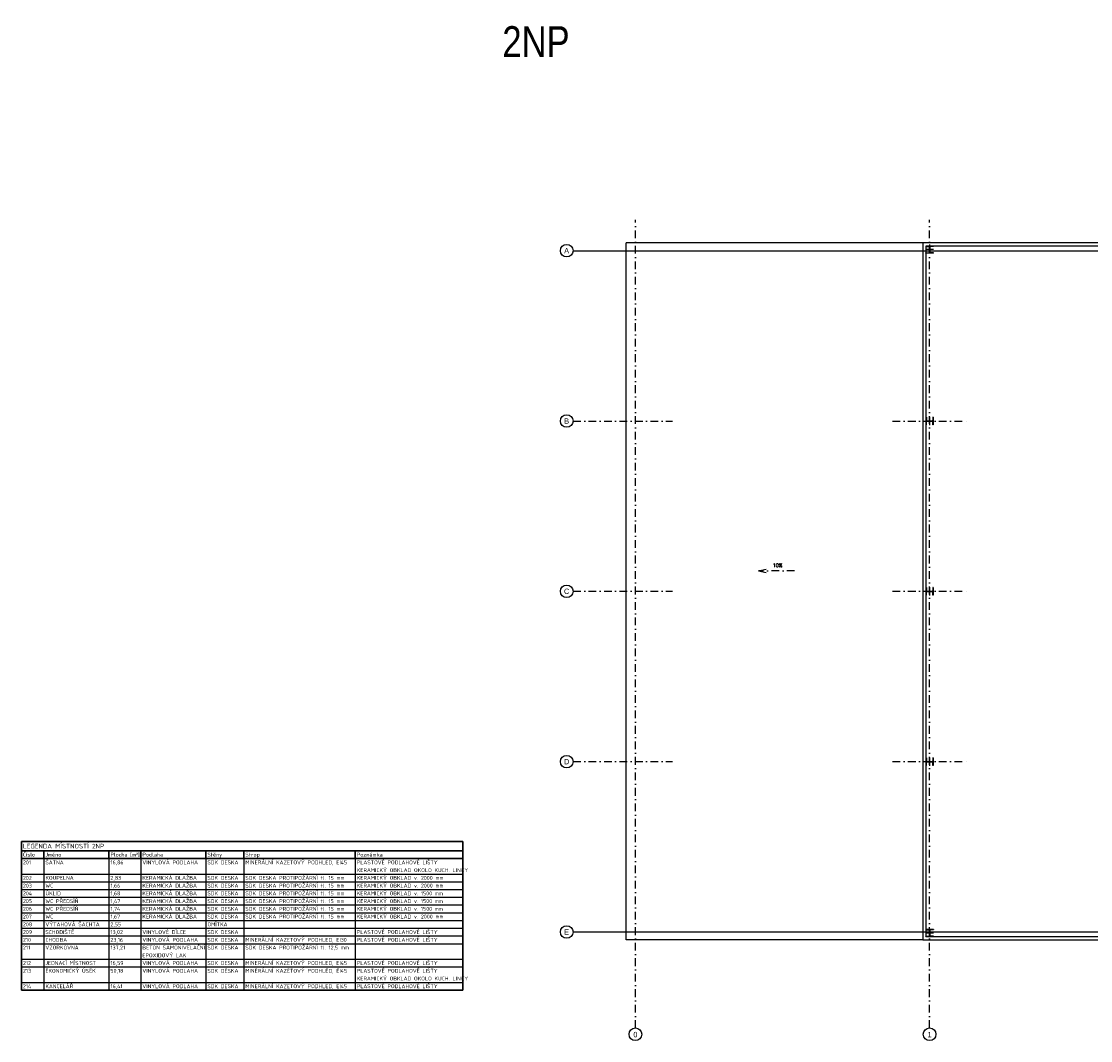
# Model space of a CAD drawing. Header units: millimetres. Extents: x 6435372 to 7248404, y 1559872 to 1886246.
# Tile 191 of 208: x 7050098 to 7084625, y 1718010 to 1750922. Entities that reach past the tile are written whole.
import ezdxf
from ezdxf.enums import TextEntityAlignment as Align

# ---------------------------------------------------------------- set-up
doc = ezdxf.new("R2010")
doc.units = ezdxf.units.MM
doc.linetypes.add('DASHDOT', pattern=[1, 0.5, -0.25, 0, -0.25])
doc.layers.add('matrice DPS', color=122, linetype='Continuous')
doc.styles.add('ARIAL', font='arial.ttf')
doc.styles.get("Standard").update_dxf_attribs({"font": 'romans.shx'})
doc.styles.add('TABULKY', font='isocpeur.ttf')

# ---------------------------------------------------------------- blocks, each defined once
blk = doc.blocks.new('CK_S_EXT_HEAHEA240')
for p, q in [((-120, 115), (120, 115)), ((-120, 115), (-120, 103)), ((-120, 103), (-24.75, 103)), ((-3.75, -82), (-3.75, 82)), ((3.75, -82), (3.75, 82)), ((120, 103), (24.75, 103)), ((120, 115), (120, 103)), ((-120, -115), (-120, -103)), ((-120, -103), (-24.75, -103)), ((-120, -115), (120, -115)), ((120, -103), (24.75, -103)), ((120, -115), (120, -103))]:
    blk.add_line(p, q)
for centre, start, end in [((-24.75, 82), 0, 90), ((24.75, 82), 90, 180), ((-24.75, -82), 270, 0), ((24.75, -82), 180, 270)]:
    blk.add_arc(centre, 21, start, end)

msp = doc.modelspace()

# ---------------------------------------------------------------- linework, layer by layer
at = {"layer": 'matrice DPS', "linetype": 'DASHDOT', "ltscale": 500}
for p, q in [((7069926.8, 1718418), (7069926.8, 1744518)), ((7079426.8, 1718418), (7079426.8, 1744518)), ((7067913.1, 1738018), (7071127.3, 1738018)), ((7078226.4, 1738018), (7080627.3, 1738018)), ((7073903.2, 1733183.6), (7074178.1, 1733244.6)), ((7075067.3, 1733183.6), (7073903.2, 1733183.6)), ((7073903.2, 1733183.6), (7074178.1, 1733122.5)), ((7067913.1, 1732518), (7071127.3, 1732518)), ((7078226.4, 1732518), (7080627.3, 1732518)), ((7067913.1, 1727018), (7071127.3, 1727018)), ((7078226.4, 1727018), (7080627.3, 1727018))]:
    msp.add_line(p, q, dxfattribs=at)
at = {"layer": 'matrice DPS', "ltscale": 500}
for p, q in [((7079206.8, 1743768), (7069626.8, 1743768)), ((7069626.8, 1721268), (7069626.8, 1743768)), ((7121646.8, 1743768), (7079206.8, 1743768)), ((7079206.8, 1743768), (7079206.8, 1721268)), ((7121546.8, 1743668), (7079306.8, 1743668)), ((7079306.8, 1743668), (7079306.8, 1721368)), ((7079426.8, 1743713), (7079426.8, 1743428)), ((7067913.1, 1743518), (7122426.8, 1743518)), ((7079556.8, 1743553), (7079296.8, 1743553)), ((7079426.8, 1738148), (7079426.8, 1737888)), ((7079301.8, 1738018), (7079551.8, 1738018)), ((7079426.8, 1732648), (7079426.8, 1732388)), ((7079301.8, 1732518), (7079551.8, 1732518)), ((7079426.8, 1727148), (7079426.8, 1726888)), ((7079301.8, 1727018), (7079551.8, 1727018)), ((7067913.1, 1721518), (7105414.8, 1721518)), ((7079426.8, 1721608), (7079426.8, 1721358)), ((7079206.8, 1721268), (7069626.8, 1721268)), ((7079206.8, 1721268), (7105036.8, 1721268)), ((7079556.8, 1721483), (7079296.8, 1721483)), ((7079306.8, 1721368), (7116141.8, 1721368))]:
    msp.add_line(p, q, dxfattribs=at)
at = {"layer": 'matrice DPS', "lineweight": 30}
for p, q in [((7050098.4, 1724440.2), (7064353.2, 1724440.2)), ((7050098.4, 1724440.2), (7050098.4, 1724140.2)), ((7064353.2, 1724440.2), (7064353.2, 1724140.2)), ((7050098.4, 1724140.2), (7050098.4, 1723890.2)), ((7050098.4, 1724140.2), (7050823.4, 1724140.2)), ((7050823.4, 1724140.2), (7052923.4, 1724140.2)), ((7050823.4, 1724140.2), (7050823.4, 1723890.2)), ((7052923.4, 1724140.2), (7053955.2, 1724140.2)), ((7052923.4, 1724140.2), (7052923.4, 1723890.2)), ((7053955.2, 1724140.2), (7056055.2, 1724140.2)), ((7053955.2, 1724140.2), (7053955.2, 1723890.2)), ((7056055.2, 1724140.2), (7057280.2, 1724140.2)), ((7056055.2, 1724140.2), (7056055.2, 1723890.2)), ((7057280.2, 1724140.2), (7060878.2, 1724140.2)), ((7057280.2, 1724140.2), (7057280.2, 1723890.2)), ((7060878.2, 1724140.2), (7064353.2, 1724140.2)), ((7060878.2, 1724140.2), (7060878.2, 1723890.2)), ((7064353.2, 1724140.2), (7064353.2, 1723890.2)), ((7050098.4, 1723890.2), (7050098.4, 1719640.2)), ((7050098.4, 1723890.2), (7050823.4, 1723890.2)), ((7050823.4, 1723890.2), (7052923.4, 1723890.2)), ((7052923.4, 1723890.2), (7053955.2, 1723890.2)), ((7053955.2, 1723890.2), (7056055.2, 1723890.2)), ((7056055.2, 1723890.2), (7057280.2, 1723890.2)), ((7057280.2, 1723890.2), (7060878.2, 1723890.2)), ((7060878.2, 1723890.2), (7064353.2, 1723890.2)), ((7064353.2, 1723890.2), (7064353.2, 1719640.2)), ((7050098.4, 1719640.2), (7050823.4, 1719640.2)), ((7050823.4, 1719640.2), (7052923.4, 1719640.2)), ((7052923.4, 1719640.2), (7053955.2, 1719640.2)), ((7053955.2, 1719640.2), (7056055.2, 1719640.2)), ((7056055.2, 1719640.2), (7057280.2, 1719640.2)), ((7057280.2, 1719640.2), (7060878.2, 1719640.2)), ((7060878.2, 1719640.2), (7064353.2, 1719640.2))]:
    msp.add_line(p, q, dxfattribs=at)
at = {"layer": 'matrice DPS'}
for p, q in [((7050823.4, 1723890.2), (7050823.4, 1719640.2)), ((7052923.4, 1723890.2), (7052923.4, 1719640.2)), ((7053955.2, 1723890.2), (7053955.2, 1719640.2)), ((7056055.2, 1723890.2), (7056055.2, 1719640.2)), ((7057280.2, 1723890.2), (7057280.2, 1719640.2)), ((7060878.2, 1723890.2), (7060878.2, 1719640.2)), ((7050098.4, 1723390.2), (7050823.4, 1723390.2)), ((7050823.4, 1723390.2), (7052923.4, 1723390.2)), ((7052923.4, 1723390.2), (7053955.2, 1723390.2)), ((7053955.2, 1723390.2), (7056055.2, 1723390.2)), ((7056055.2, 1723390.2), (7057280.2, 1723390.2)), ((7057280.2, 1723390.2), (7060878.2, 1723390.2)), ((7060878.2, 1723390.2), (7064353.2, 1723390.2)), ((7050098.4, 1723140.2), (7050823.4, 1723140.2)), ((7050823.4, 1723140.2), (7052923.4, 1723140.2)), ((7052923.4, 1723140.2), (7053955.2, 1723140.2)), ((7053955.2, 1723140.2), (7056055.2, 1723140.2)), ((7056055.2, 1723140.2), (7057280.2, 1723140.2)), ((7057280.2, 1723140.2), (7060878.2, 1723140.2)), ((7060878.2, 1723140.2), (7064353.2, 1723140.2)), ((7050098.4, 1722890.2), (7050823.4, 1722890.2)), ((7050098.4, 1722640.2), (7050823.4, 1722640.2)), ((7050823.4, 1722890.2), (7052923.4, 1722890.2)), ((7050823.4, 1722640.2), (7052923.4, 1722640.2)), ((7052923.4, 1722890.2), (7053955.2, 1722890.2)), ((7052923.4, 1722640.2), (7053955.2, 1722640.2)), ((7053955.2, 1722890.2), (7056055.2, 1722890.2)), ((7053955.2, 1722640.2), (7056055.2, 1722640.2)), ((7056055.2, 1722890.2), (7057280.2, 1722890.2)), ((7056055.2, 1722640.2), (7057280.2, 1722640.2)), ((7057280.2, 1722890.2), (7060878.2, 1722890.2)), ((7057280.2, 1722640.2), (7060878.2, 1722640.2)), ((7060878.2, 1722890.2), (7064353.2, 1722890.2)), ((7060878.2, 1722640.2), (7064353.2, 1722640.2)), ((7050098.4, 1722390.2), (7050823.4, 1722390.2)), ((7050823.4, 1722390.2), (7052923.4, 1722390.2)), ((7052923.4, 1722390.2), (7053955.2, 1722390.2)), ((7053955.2, 1722390.2), (7056055.2, 1722390.2)), ((7056055.2, 1722390.2), (7057280.2, 1722390.2)), ((7057280.2, 1722390.2), (7060878.2, 1722390.2)), ((7060878.2, 1722390.2), (7064353.2, 1722390.2)), ((7050098.4, 1722140.2), (7050823.4, 1722140.2)), ((7050098.4, 1721890.2), (7050823.4, 1721890.2)), ((7050823.4, 1722140.2), (7052923.4, 1722140.2)), ((7050823.4, 1721890.2), (7052923.4, 1721890.2)), ((7052923.4, 1722140.2), (7053955.2, 1722140.2)), ((7052923.4, 1721890.2), (7053955.2, 1721890.2)), ((7053955.2, 1722140.2), (7056055.2, 1722140.2)), ((7053955.2, 1721890.2), (7056055.2, 1721890.2)), ((7056055.2, 1722140.2), (7057280.2, 1722140.2)), ((7056055.2, 1721890.2), (7057280.2, 1721890.2)), ((7057280.2, 1722140.2), (7060878.2, 1722140.2)), ((7057280.2, 1721890.2), (7060878.2, 1721890.2)), ((7060878.2, 1722140.2), (7064353.2, 1722140.2)), ((7060878.2, 1721890.2), (7064353.2, 1721890.2)), ((7050098.4, 1721640.2), (7050823.4, 1721640.2)), ((7050823.4, 1721640.2), (7052923.4, 1721640.2)), ((7052923.4, 1721640.2), (7053955.2, 1721640.2)), ((7053955.2, 1721640.2), (7056055.2, 1721640.2)), ((7056055.2, 1721640.2), (7057280.2, 1721640.2)), ((7057280.2, 1721640.2), (7060878.2, 1721640.2)), ((7060878.2, 1721640.2), (7064353.2, 1721640.2)), ((7050098.4, 1721390.2), (7050823.4, 1721390.2)), ((7050823.4, 1721390.2), (7052923.4, 1721390.2)), ((7052923.4, 1721390.2), (7053955.2, 1721390.2)), ((7053955.2, 1721390.2), (7056055.2, 1721390.2)), ((7056055.2, 1721390.2), (7057280.2, 1721390.2)), ((7057280.2, 1721390.2), (7060878.2, 1721390.2)), ((7060878.2, 1721390.2), (7064353.2, 1721390.2)), ((7050098.4, 1721140.2), (7050823.4, 1721140.2)), ((7050823.4, 1721140.2), (7052923.4, 1721140.2)), ((7052923.4, 1721140.2), (7053955.2, 1721140.2)), ((7053955.2, 1721140.2), (7056055.2, 1721140.2)), ((7056055.2, 1721140.2), (7057280.2, 1721140.2)), ((7057280.2, 1721140.2), (7060878.2, 1721140.2)), ((7060878.2, 1721140.2), (7064353.2, 1721140.2)), ((7050098.4, 1720640.2), (7050823.4, 1720640.2)), ((7050823.4, 1720640.2), (7052923.4, 1720640.2)), ((7052923.4, 1720640.2), (7053955.2, 1720640.2)), ((7053955.2, 1720640.2), (7056055.2, 1720640.2)), ((7056055.2, 1720640.2), (7057280.2, 1720640.2)), ((7057280.2, 1720640.2), (7060878.2, 1720640.2)), ((7060878.2, 1720640.2), (7064353.2, 1720640.2)), ((7050098.4, 1720390.2), (7050823.4, 1720390.2)), ((7050823.4, 1720390.2), (7052923.4, 1720390.2)), ((7052923.4, 1720390.2), (7053955.2, 1720390.2)), ((7053955.2, 1720390.2), (7056055.2, 1720390.2)), ((7056055.2, 1720390.2), (7057280.2, 1720390.2)), ((7057280.2, 1720390.2), (7060878.2, 1720390.2)), ((7060878.2, 1720390.2), (7064353.2, 1720390.2)), ((7050098.4, 1719890.2), (7050823.4, 1719890.2)), ((7050823.4, 1719890.2), (7052923.4, 1719890.2)), ((7052923.4, 1719890.2), (7053955.2, 1719890.2)), ((7053955.2, 1719890.2), (7056055.2, 1719890.2)), ((7056055.2, 1719890.2), (7057280.2, 1719890.2)), ((7057280.2, 1719890.2), (7060878.2, 1719890.2)), ((7060878.2, 1719890.2), (7064353.2, 1719890.2))]:
    msp.add_line(p, q, dxfattribs=at)
at = {"layer": 'matrice DPS', "ltscale": 500}
for centre in [(7067709.1, 1743518), (7067709.1, 1738018), (7067709.1, 1732518), (7067709.1, 1727018), (7067709.1, 1721518), (7069926.8, 1718214.1), (7079426.8, 1718214.1)]:
    msp.add_circle(centre, 203.9, dxfattribs=at)

# ---------------------------------------------------------------- block references
for p, rotation in [((7079426.8, 1743553), 180), ((7079426.8, 1738018), 270), ((7079426.8, 1732518), 270), ((7079426.8, 1727018), 270), ((7079426.8, 1721483), 180)]:
    msp.add_blockref('CK_S_EXT_HEAHEA240', p, dxfattribs=dict(at, rotation=rotation))

# ---------------------------------------------------------------- texts
at = {"layer": 'matrice DPS', "style": 'ARIAL', "width": 0.8}
msp.add_text('2NP', height=1000, dxfattribs=at).set_placement((7066716.1, 1750274.5), align=Align.MIDDLE)
at = {"layer": 'matrice DPS', "ltscale": 500, "style": 'ARIAL', "width": 0.8}
for s, p in [('A', (7067705, 1743518)), ('B', (7067705, 1738018)), ('C', (7067705, 1732518)), ('D', (7067705, 1727018)), ('E', (7067705, 1721518)), ('0', (7069926.8, 1718205.6)), ('1', (7079426.8, 1718205.6))]:
    msp.add_text(s, height=175, dxfattribs=at).set_placement(p, align=Align.MIDDLE)
at = {"layer": 'matrice DPS', "linetype": 'DASHDOT', "ltscale": 500}
msp.add_text('10%', height=115, dxfattribs=at).set_placement((7074358.3, 1733299.4))
at = {"layer": 'matrice DPS', "style": 'TABULKY'}
for s, height, p in [('LEGENDA MÍSTNOSTÍ 2NP', 150, (7050148.4, 1724215.2)), ('Číslo', 125, (7050148.4, 1723952.7)), ('Jméno', 125, (7050873.4, 1723952.7)), ('Plocha [m²]', 125, (7052973.4, 1723952.7)), ('Podlaha', 125, (7054005.2, 1723952.7)), ('Stěny', 125, (7056105.2, 1723952.7)), ('Strop', 125, (7057330.2, 1723952.7)), ('Poznámka', 125, (7060928.2, 1723952.7)), ('201', 125, (7050148.4, 1723702.7)), ('ŠATNA', 125, (7050873.4, 1723702.7)), ('16,86', 125, (7052973.4, 1723702.7)), ('VINYLOVÁ PODLAHA', 125, (7054005.2, 1723702.7)), ('SDK DESKA', 125, (7056105.2, 1723702.7)), ('MINERÁLNÍ KAZETOVÝ PODHLED, EI45', 125, (7057330.2, 1723702.7)), ('PLASTOVÉ PODLAHOVÉ LIŠTY', 125, (7060928.2, 1723702.7)), ('KERAMICKÝ OBKLAD OKOLO KUCH. LINKY', 125, (7060928.2, 1723452.7)), ('202', 125, (7050148.4, 1723202.7)), ('KOUPELNA', 125, (7050873.4, 1723202.7)), ('2,83', 125, (7052973.4, 1723202.7)), ('KERAMICKÁ DLAŽBA', 125, (7054005.2, 1723202.7)), ('SDK DESKA', 125, (7056105.2, 1723202.7)), ('SDK DESKA PROTIPOŽÁRNÍ tl. 15 mm', 125, (7057330.2, 1723202.7)), ('KERAMICKÝ OBKLAD v. 2000 mm', 125, (7060928.2, 1723202.7)), ('203', 125, (7050148.4, 1722952.7)), ('WC', 125, (7050873.4, 1722952.7)), ('1,66', 125, (7052973.4, 1722952.7)), ('KERAMICKÁ DLAŽBA', 125, (7054005.2, 1722952.7)), ('SDK DESKA', 125, (7056105.2, 1722952.7)), ('SDK DESKA PROTIPOŽÁRNÍ tl. 15 mm', 125, (7057330.2, 1722952.7)), ('KERAMICKÝ OBKLAD v. 2000 mm', 125, (7060928.2, 1722952.7)), ('204', 125, (7050148.4, 1722702.7)), ('205', 125, (7050148.4, 1722452.7)), ('WC PŘEDSÍŇ', 125, (7050873.4, 1722452.7)), ('ÚKLID', 125, (7050873.4, 1722702.7)), ('1,68', 125, (7052973.4, 1722702.7)), ('1,47', 125, (7052973.4, 1722452.7)), ('KERAMICKÁ DLAŽBA', 125, (7054005.2, 1722702.7)), ('KERAMICKÁ DLAŽBA', 125, (7054005.2, 1722452.7)), ('SDK DESKA', 125, (7056105.2, 1722702.7)), ('SDK DESKA', 125, (7056105.2, 1722452.7)), ('SDK DESKA PROTIPOŽÁRNÍ tl. 15 mm', 125, (7057330.2, 1722702.7)), ('SDK DESKA PROTIPOŽÁRNÍ tl. 15 mm', 125, (7057330.2, 1722452.7)), ('KERAMICKÝ OBKLAD v. 1500 mm', 125, (7060928.2, 1722702.7)), ('KERAMICKÝ OBKLAD v. 1500 mm', 125, (7060928.2, 1722452.7)), ('206', 125, (7050148.4, 1722202.7)), ('WC PŘEDSÍŇ', 125, (7050873.4, 1722202.7)), ('1,74', 125, (7052973.4, 1722202.7)), ('KERAMICKÁ DLAŽBA', 125, (7054005.2, 1722202.7)), ('SDK DESKA', 125, (7056105.2, 1722202.7)), ('SDK DESKA PROTIPOŽÁRNÍ tl. 15 mm', 125, (7057330.2, 1722202.7)), ('KERAMICKÝ OBKLAD v. 1500 mm', 125, (7060928.2, 1722202.7)), ('207', 125, (7050148.4, 1721952.7)), ('VÝTAHOVÁ ŠACHTA', 125, (7050873.4, 1721702.7)), ('WC', 125, (7050873.4, 1721952.7)), ('1,67', 125, (7052973.4, 1721952.7)), ('KERAMICKÁ DLAŽBA', 125, (7054005.2, 1721952.7)), ('SDK DESKA', 125, (7056105.2, 1721952.7)), ('OMÍTKA', 125, (7056105.2, 1721702.7)), ('SDK DESKA PROTIPOŽÁRNÍ tl. 15 mm', 125, (7057330.2, 1721952.7)), ('KERAMICKÝ OBKLAD v. 2000 mm', 125, (7060928.2, 1721952.7)), ('208', 125, (7050148.4, 1721702.7)), ('209', 125, (7050148.4, 1721452.7)), ('SCHODIŠTĚ', 125, (7050873.4, 1721452.7)), ('2,55', 125, (7052973.4, 1721702.7)), ('13,02', 125, (7052973.4, 1721452.7)), ('VINYLOVÉ DÍLCE', 125, (7054005.2, 1721452.7)), ('SDK DESKA', 125, (7056105.2, 1721452.7)), ('PLASTOVÉ PODLAHOVÉ LIŠTY', 125, (7060928.2, 1721452.7)), ('210', 125, (7050148.4, 1721202.7)), ('CHODBA', 125, (7050873.4, 1721202.7)), ('23,16', 125, (7052973.4, 1721202.7)), ('VINYLOVÁ PODLAHA', 125, (7054005.2, 1721202.7)), ('SDK DESKA', 125, (7056105.2, 1721202.7)), ('MINERÁLNÍ KAZETOVÝ PODHLED, EI30', 125, (7057330.2, 1721202.7)), ('PLASTOVÉ PODLAHOVÉ LIŠTY', 125, (7060928.2, 1721202.7)), ('211', 125, (7050148.4, 1720952.7)), ('VZORKOVNA', 125, (7050873.4, 1720952.7)), ('137,21', 125, (7052973.4, 1720952.7)), ('BETON SAMONIVELAČNÍ', 125, (7054005.2, 1720952.7)), ('EPOXIDOVÝ LAK', 125, (7054005.2, 1720702.7)), ('SDK DESKA', 125, (7056105.2, 1720952.7)), ('SDK DESKA PROTIPOŽÁRNÍ tl. 12,5 mm', 125, (7057330.2, 1720952.7)), ('212', 125, (7050148.4, 1720452.7)), ('JEDNACÍ MÍSTNOST', 125, (7050873.4, 1720452.7)), ('16,59', 125, (7052973.4, 1720452.7)), ('VINYLOVÁ PODLAHA', 125, (7054005.2, 1720452.7)), ('SDK DESKA', 125, (7056105.2, 1720452.7)), ('MINERÁLNÍ KAZETOVÝ PODHLED, EI45', 125, (7057330.2, 1720452.7)), ('PLASTOVÉ PODLAHOVÉ LIŠTY', 125, (7060928.2, 1720452.7)), ('213', 125, (7050148.4, 1720202.7)), ('EKONOMICKÝ ÚSEK', 125, (7050873.4, 1720202.7)), ('50,18', 125, (7052973.4, 1720202.7)), ('VINYLOVÁ PODLAHA', 125, (7054005.2, 1720202.7)), ('SDK DESKA', 125, (7056105.2, 1720202.7)), ('MINERÁLNÍ KAZETOVÝ PODHLED, EI45', 125, (7057330.2, 1720202.7)), ('PLASTOVÉ PODLAHOVÉ LIŠTY', 125, (7060928.2, 1720202.7)), ('214', 125, (7050148.4, 1719702.7)), ('KANCELÁŘ', 125, (7050873.4, 1719702.7)), ('16,41', 125, (7052973.4, 1719702.7)), ('VINYLOVÁ PODLAHA', 125, (7054005.2, 1719702.7)), ('SDK DESKA', 125, (7056105.2, 1719702.7)), ('MINERÁLNÍ KAZETOVÝ PODHLED, EI45', 125, (7057330.2, 1719702.7)), ('KERAMICKÝ OBKLAD OKOLO KUCH. LINKY', 125, (7060928.2, 1719952.7)), ('PLASTOVÉ PODLAHOVÉ LIŠTY', 125, (7060928.2, 1719702.7))]:
    msp.add_text(s, height=height, dxfattribs=at).set_placement(p)

doc.saveas('drawing.dxf')
